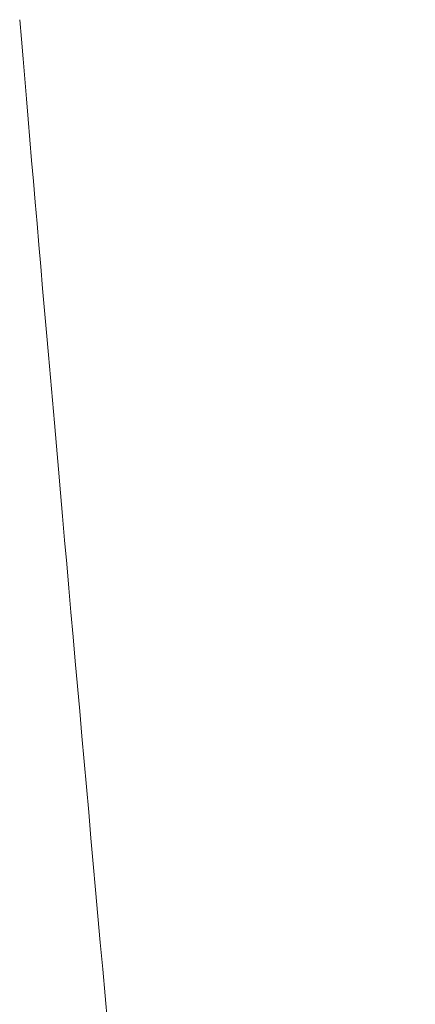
# Model space of a CAD drawing. Header units: millimetres. Extents: x 5939 to 6064, y 7184 to 7303.
# Tile 87 of 256: x 5997.7448 to 5997.773, y 7191.1989 to 7191.269. Entities that reach past the tile are written whole.
import ezdxf
from ezdxf.lldxf.tags import DXFTag

# ---------------------------------------------------------------- set-up
doc = ezdxf.new("R2010")
doc.units = ezdxf.units.MM
doc.layers.add('1', color=7, linetype='CONTINUOUS', true_color=0xffffff)
tags = doc.linetypes.add('DASHED', pattern=[25.72, 12.86, -12.86]).pattern_tags.tags
tags[6:7] = [DXFTag(74, 4), DXFTag(75, 0), DXFTag(340, '0'), DXFTag(46, 0.0), DXFTag(50, 0.0), DXFTag(44, 0.0), DXFTag(45, 0.0)]
tags[4:5] = [DXFTag(74, 4), DXFTag(75, 0), DXFTag(340, '0'), DXFTag(46, 0.0), DXFTag(50, 0.0), DXFTag(44, 0.0), DXFTag(45, 0.0)]

msp = doc.modelspace()

# ---------------------------------------------------------------- linework, layer by layer
at = {"layer": '1', "color": 251, "linetype": 'DASHED', "lineweight": 5}
msp.add_open_spline([(5997.744831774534, 7191.268964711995), (5997.747321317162, 7191.239496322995), (5997.753579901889, 7191.168860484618), (5997.765116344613, 7191.045841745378), (5997.777416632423, 7190.914188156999), (5997.788266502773, 7190.795507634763), (5997.796633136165, 7190.70259741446), (5997.80547090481, 7190.602981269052), (5997.818545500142, 7190.453615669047), (5997.833177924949, 7190.283562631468), (5997.848981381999, 7190.099153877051), (5997.863342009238, 7189.932275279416), (5997.872632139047, 7189.82618178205), (5997.877134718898, 7189.775196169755)], degree=3, knots=[0, 0, 0, 0, 0.154985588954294, 0.2801433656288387, 0.3806108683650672, 0.42509859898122, 0.4683767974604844, 0.512925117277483, 0.5611441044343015, 0.6758837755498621, 0.7706569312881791, 0.8823959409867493, 1, 1, 1, 1], dxfattribs=at)

doc.saveas('drawing.dxf')
